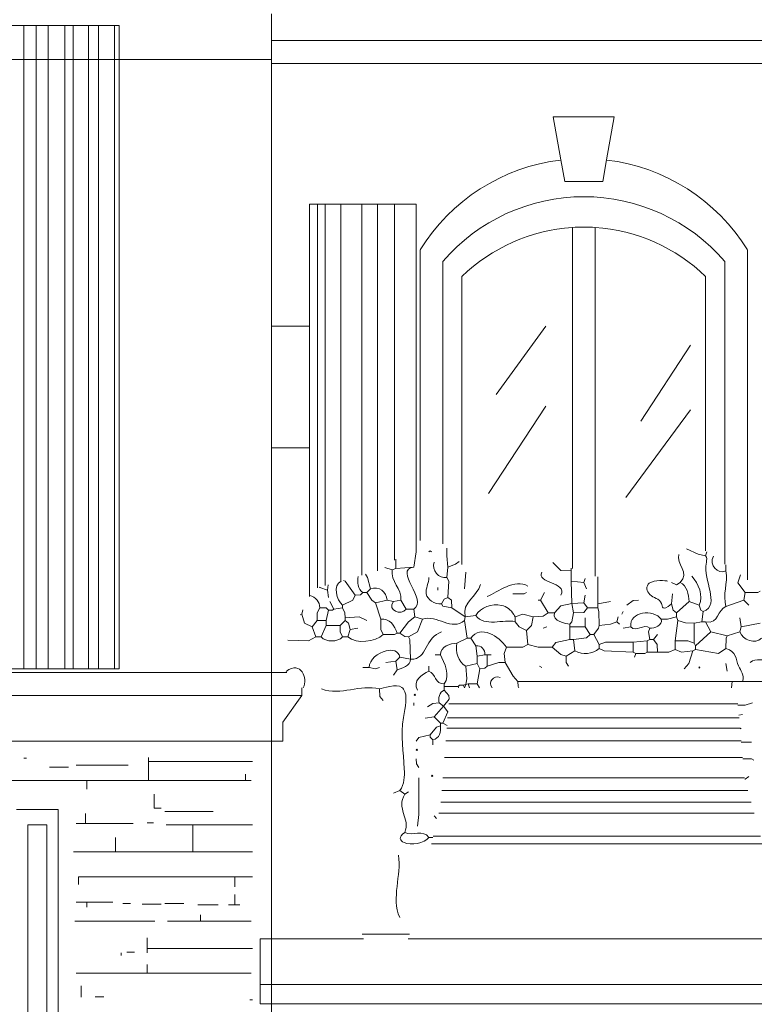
# Model space of a CAD drawing. Header units: millimetres. Extents: x 0 to 19989, y 0 to 8213.
# Tile 24 of 26: x 16492 to 18674, y 2804 to 5730. Entities that reach past the tile are written whole.
import ezdxf

# ---------------------------------------------------------------- set-up
doc = ezdxf.new("R2010")
doc.units = ezdxf.units.MM
for name, color, linetype, lineweight in [('ARCH', 7, 'Continuous', 13), ('GLASS', 7, 'Continuous', 13), ('LOUVERS', 7, 'Continuous', 13), ('MASONRY', 7, 'Continuous', 13), ('PLANTS', 7, 'Continuous', 13), ('WINDOWS', 7, 'Continuous', 13)]:
    doc.layers.add(name, color=color, linetype=linetype, lineweight=lineweight)

msp = doc.modelspace()

# ---------------------------------------------------------------- linework, layer by layer
at = {"layer": 'ARCH', "color": 7, "lineweight": 13}
for p, q in [((17239.8, 5746.6), (17239.8, 5667.4)), ((17239.8, 5667.4), (19468.3, 5667.4)), ((17239.8, 5667.4), (17239.8, 5622.2)), ((17239.8, 5622.2), (17239.8, 5610.9)), ((16442.3, 5610.9), (16504.5, 5610.9)), ((16504.5, 5610.9), (16540.9, 5610.9)), ((16540.9, 5610.9), (16576.7, 5610.9)), ((16576.7, 5610.9), (16625.6, 5610.9)), ((16625.6, 5610.9), (16650.9, 5610.9)), ((16650.9, 5610.9), (16696.2, 5610.9)), ((16696.2, 5610.9), (16725.4, 5610.9)), ((16725.4, 5610.9), (16773.8, 5610.9)), ((16773.8, 5610.9), (16787.3, 5610.9)), ((16787.3, 5610.9), (17239.8, 5610.9)), ((17239.8, 5610.9), (17239.8, 5599.5)), ((17239.8, 5599.5), (17239.8, 4819)), ((19389.1, 5599.5), (17239.8, 5599.5)), ((17239.8, 4819), (17239.8, 4457)), ((17239.8, 4819), (17352.9, 4819)), ((17239.8, 4457), (17239.8, 3789.6)), ((17239.8, 4457), (17352.9, 4457)), ((15998.3, 3789.6), (17239.8, 3789.6)), ((17239.8, 3789.6), (17239.8, 3721.7)), ((17239.8, 3789.6), (17285.1, 3789.6)), ((17239.8, 3721.7), (15938.9, 3721.7)), ((17239.8, 3721.7), (17239.8, 3597.3)), ((17330.3, 3721.7), (17239.8, 3721.7)), ((17273.8, 3642.5), (17330.3, 3721.7)), ((17330.3, 3744.3), (17330.3, 3721.7)), ((17766.3, 3696.1), (18625.1, 3696.1)), ((17273.8, 3586), (17273.8, 3642.5)), ((17763, 3654.6), (18628.8, 3654.6)), ((17760.6, 3624.1), (18631.5, 3624.1)), ((15938.9, 3586), (17239.8, 3586)), ((17239.8, 3597.3), (17239.8, 3586)), ((17239.8, 3586), (17239.8, 2997.7)), ((17239.8, 3586), (17273.8, 3586)), ((17757.6, 3586.8), (18634.8, 3586.8)), ((17753.6, 3536.9), (18639.3, 3536.9)), ((17748.8, 3476.6), (18644.7, 3476.6)), ((17745.8, 3438.5), (18655, 3438.5)), ((17743, 3404.4), (18664.3, 3404.4)), ((16481.9, 3382.4), (16606.3, 3382.4)), ((16606.3, 3382.4), (16606.3, 2533.9)), ((17736.9, 3371.4), (18673.3, 3371.4)), ((16515.8, 3337.1), (16572.4, 3337.1)), ((16515.8, 2590.5), (16515.8, 3337.1)), ((16572.4, 3337.1), (16572.4, 2590.5)), ((18698.2, 3280.5), (17714.8, 3280.5)), ((17720.3, 3303.2), (18692, 3303.2)), ((17205.9, 2997.7), (17239.8, 2997.7)), ((17205.9, 2862), (17205.9, 2997.7)), ((17239.8, 2997.7), (17512.6, 2997.7)), ((17239.8, 2997.7), (17239.8, 2862)), ((17645.8, 2997.7), (19028.8, 2997.7)), ((17205.9, 2805.4), (17205.9, 2862)), ((17205.9, 2862), (17239.8, 2862)), ((17239.8, 2862), (19075.3, 2862)), ((17239.8, 2862), (17239.8, 2805.4)), ((17239.8, 2805.4), (17205.9, 2805.4)), ((17239.8, 2805.4), (17239.8, 2047.5)), ((19094.7, 2805.4), (17239.8, 2805.4))]:
    msp.add_line(p, q, dxfattribs=at)
at = {"layer": 'GLASS', "color": 7, "lineweight": 13}
for p, q in [((17907.2, 4615.4), (18054.3, 4819)), ((18337.1, 4536.2), (18484.2, 4762.4)), ((17884.6, 4321.3), (18054.3, 4581.4)), ((18291.9, 4310), (18484.2, 4570.1))]:
    msp.add_line(p, q, dxfattribs=at)
at = {"layer": 'LOUVERS', "color": 7, "lineweight": 13}
for p, q in [((16442.3, 5712.7), (16504.5, 5712.7)), ((16504.5, 5712.7), (16540.9, 5712.7)), ((16504.5, 5712.7), (16504.5, 5610.9)), ((16540.9, 5712.7), (16576.7, 5712.7)), ((16540.9, 5712.7), (16540.9, 5610.9)), ((16576.7, 5712.7), (16625.6, 5712.7)), ((16576.7, 5712.7), (16576.7, 5610.9)), ((16625.6, 5712.7), (16650.9, 5712.7)), ((16625.6, 5712.7), (16625.6, 5610.9)), ((16650.9, 5712.7), (16696.2, 5712.7)), ((16650.9, 5712.7), (16650.9, 5610.9)), ((16696.2, 5712.7), (16725.4, 5712.7)), ((16696.2, 5712.7), (16696.2, 5610.9)), ((16725.4, 5712.7), (16773.8, 5712.7)), ((16725.4, 5712.7), (16725.4, 5610.9)), ((16773.8, 5712.7), (16787.3, 5712.7)), ((16773.8, 5712.7), (16773.8, 5610.9)), ((16787.3, 5712.7), (16787.3, 5610.9)), ((16504.5, 5610.9), (16504.5, 3800.9)), ((16540.9, 5610.9), (16540.9, 3800.9)), ((16576.7, 5610.9), (16576.7, 3800.9)), ((16625.6, 5610.9), (16625.6, 3800.9)), ((16650.9, 5610.9), (16650.9, 3800.9)), ((16696.2, 5610.9), (16696.2, 3800.9)), ((16725.4, 5610.9), (16725.4, 3800.9)), ((16773.8, 5610.9), (16773.8, 3800.9)), ((16787.3, 5610.9), (16787.3, 3800.9)), ((17352.9, 5181), (17376.1, 5181)), ((17352.9, 4819), (17352.9, 5181)), ((17376.1, 5181), (17399.2, 5181)), ((17376.1, 5181), (17376.1, 4041.7)), ((17399.2, 5181), (17445.5, 5181)), ((17399.2, 5181), (17399.2, 4048.2)), ((17445.5, 5181), (17508.1, 5181)), ((17445.5, 5181), (17445.5, 4061)), ((17508.1, 5181), (17554.8, 5181)), ((17508.1, 5181), (17508.1, 4078.4)), ((17554.8, 5181), (17604.8, 5181)), ((17554.8, 5181), (17554.8, 4091.4)), ((17604.8, 5181), (17669.7, 5181)), ((17604.8, 5181), (17604.8, 4123.5)), ((17669.7, 5181), (17669.7, 4173.3)), ((17352.9, 4457), (17352.9, 4819)), ((17352.9, 4015.8), (17352.9, 4457)), ((16504.5, 3800.9), (16442.3, 3800.9)), ((16540.9, 3800.9), (16504.5, 3800.9)), ((16576.7, 3800.9), (16540.9, 3800.9)), ((16625.6, 3800.9), (16576.7, 3800.9)), ((16650.9, 3800.9), (16625.6, 3800.9)), ((16696.2, 3800.9), (16650.9, 3800.9)), ((16725.4, 3800.9), (16696.2, 3800.9)), ((16773.8, 3800.9), (16725.4, 3800.9)), ((16787.3, 3800.9), (16773.8, 3800.9))]:
    msp.add_line(p, q, dxfattribs=at)
at = {"layer": 'MASONRY', "color": 7, "lineweight": 13}
for p, q in [((16504.5, 3535.1), (16512.1, 3535.1)), ((16659.1, 3514.3), (16813.7, 3514.3)), ((16874.1, 3525.6), (16874.1, 3537)), ((16874.1, 3525.6), (16874.1, 3469.1)), ((17183.3, 3525.6), (16874.1, 3525.6)), ((16636.5, 3508.7), (16579.9, 3508.7)), ((17162.5, 3469.1), (17162.5, 3487.9)), ((16691.2, 3469.1), (16097.3, 3469.1)), ((16691.2, 3469.1), (16691.2, 3442.7)), ((16691.2, 3469.1), (16874.1, 3469.1)), ((17162.5, 3469.1), (16874.1, 3469.1)), ((17162.5, 3469.1), (17179.5, 3469.1)), ((16891.6, 3427.6), (16891.6, 3386.1)), ((16687.4, 3340.9), (16687.4, 3371)), ((16891.6, 3386.1), (16911.8, 3386.1)), ((16923.1, 3376.7), (17066.4, 3376.7)), ((16659.1, 3340.9), (16687.4, 3340.9)), ((16687.4, 3340.9), (16828.8, 3340.9)), ((16889.1, 3342.8), (16870.3, 3342.8)), ((17006, 3337.1), (16926.8, 3337.1)), ((17006, 3337.1), (17006, 3256.2)), ((17006, 3337.1), (17183.3, 3337.1)), ((16776, 3299.4), (16776, 3256.2)), ((16749.6, 3256.2), (16651.6, 3256.2)), ((16776, 3256.2), (16749.6, 3256.2)), ((17006, 3256.2), (16776, 3256.2)), ((17006, 3256.2), (17032.4, 3256.2)), ((17032.4, 3256.2), (17183.3, 3256.2)), ((16715.7, 3182.8), (16666.7, 3182.8)), ((16666.7, 3182.8), (16666.7, 3159.9)), ((16806.2, 3182.8), (16715.7, 3182.8)), ((17130.5, 3182.8), (16806.2, 3182.8)), ((17130.5, 3182.8), (17130.5, 3152.3)), ((17130.5, 3182.8), (17183.3, 3182.8)), ((16691.2, 3107.1), (16659.1, 3107.1)), ((16691.2, 3092), (16691.2, 3107.1)), ((16768.5, 3107.1), (16691.2, 3107.1)), ((16821.3, 3103.3), (16798.6, 3103.3)), ((16923.1, 3103.3), (16979.6, 3103.3)), ((17130.5, 3129.7), (17130.5, 3099.5)), ((16855.2, 3101.4), (16911.8, 3101.4)), ((17021.1, 3099.5), (17081.4, 3099.5)), ((17130.5, 3099.5), (17111.6, 3099.5)), ((17145.5, 3099.5), (17130.5, 3099.5)), ((16892.9, 3050.5), (16655.4, 3050.5)), ((17028.7, 3050.5), (16930.6, 3050.5)), ((17028.7, 3050.5), (17028.7, 3069.4)), ((17028.7, 3050.5), (17179.5, 3050.5)), ((16870.3, 2969.5), (16870.3, 3001.5)), ((16793, 2956.3), (16793, 2948.7)), ((16832.6, 2958.1), (16810, 2958.1)), ((16870.3, 2969.5), (16870.3, 2956.3)), ((17183.3, 2969.5), (16870.3, 2969.5)), ((16870.3, 2922.3), (16870.3, 2895.9)), ((16659.1, 2895.9), (16870.3, 2895.9)), ((17179.5, 2895.9), (16870.3, 2895.9)), ((16674.2, 2858.2), (16674.2, 2824.3)), ((16715.7, 2826.2), (16742.1, 2826.2)), ((17183.3, 2816.7), (17175.7, 2816.7))]:
    msp.add_line(p, q, dxfattribs=at)
at = {"layer": 'PLANTS', "color": 7, "lineweight": 13}
for points in [[(17662.1, 4102.6), (17669.7, 4147.8), (17669.7, 4173.3)], [(17764, 4102.6), (17760.2, 4136.5), (17760.2, 4159.4)], [(18472.8, 4157.2), (18506.8, 4141.3), (18529.4, 4136.5)], [(17609.3, 4126.9), (17609.3, 4098.8)], [(17714.9, 4147.8), (17711.2, 4151.6), (17707.4, 4147.8)], [(18533.3, 4148.2), (18529.4, 4136.5)], [(17598, 4095), (17576.9, 4102)], [(17598, 4095), (17609.3, 4098.8)], [(17662.1, 4102.6), (17609.3, 4098.8)], [(17764, 4102.6), (17760.2, 4072.4)], [(17764, 4102.6), (17786.6, 4111.2), (17797.1, 4119.6)], [(18129.7, 4091.3), (18099.5, 4092.5), (18075, 4117)], [(18129.7, 4091.3), (18129.7, 4100.1)], [(18589.7, 4091.3), (18589.7, 4109.4)], [(17533.9, 4038.5), (17525.3, 4072.4), (17518.7, 4081.4)], [(17760.2, 4072.4), (17766.5, 4061.1), (17764, 4012.1)], [(17813, 4038.5), (17816.7, 4087.5)], [(18129.7, 4091.3), (18129.7, 4061.1)], [(18171.2, 4068.6), (18167.4, 4057.3)], [(18208.9, 3993.2), (18208.9, 4008.3), (18209, 4073.6)], [(18646.3, 4027.1), (18624.9, 4056.5), (18632.5, 4080)], [(17405.7, 4034.7), (17383.3, 4042.4), (17382.6, 4043.6)], [(17405.7, 4034.7), (17407.9, 4050.6)], [(17453.8, 4063.3), (17458.4, 4060.9), (17488.7, 4019.6)], [(17533.9, 4038.5), (17522.6, 4027.1)], [(17733.8, 4042.2), (17733.8, 4034.7)], [(18129.7, 4061.1), (18167.4, 4057.3)], [(18131.6, 3995.1), (18129.7, 4061.1)], [(18175, 4038.5), (18167.4, 4057.3)], [(18454, 4057.3), (18442.7, 4049.9), (18427.6, 4057.3)], [(17405.7, 4034.7), (17409.5, 4012.1)], [(17451, 3989.4), (17481, 4004.7), (17488.7, 4019.6)], [(17511.3, 4027.1), (17503.8, 4020.8), (17488.7, 4019.6)], [(17522.6, 4027.1), (17511.3, 4027.1)], [(17549, 3997), (17537.9, 4004.5), (17522.6, 4027.1)], [(17764, 4012.1), (17752.8, 4007.2), (17745.1, 3993.2)], [(17775.3, 3981.9), (17774.1, 4004.5), (17764, 4012.1)], [(17997.7, 4027.1), (17990.2, 4023.5), (17956.3, 4023.4)], [(18039.2, 4004.5), (18050.5, 4027.1)], [(18171.2, 4019.6), (18167.4, 3997)], [(18427.6, 3993.2), (18431.4, 4023.4)], [(18642.5, 4004.5), (18646.3, 4027.1)], [(18691.6, 4030.9), (18684, 4027.3), (18646.3, 4027.1)], [(17375.6, 3944.2), (17375.7, 3966.8), (17383.1, 3981.9)], [(17409.5, 3974.4), (17402, 3981.7), (17383.1, 3981.9)], [(17413.3, 4000.8), (17424.6, 3978.1)], [(17451, 3981.9), (17424.6, 3978.1)], [(17451, 3981.9), (17451, 3989.4)], [(17451, 3981.9), (17457.5, 3966.8), (17458.5, 3951.7)], [(17549, 3997), (17583, 4004.5)], [(17549, 3997), (17564.1, 3948)], [(17601.8, 4000.8), (17583, 4004.5)], [(17624.4, 4004.5), (17601.8, 4000.8)], [(17624.4, 4004.5), (17639.5, 3978.1)], [(17775.3, 3981.9), (17749, 3986.9), (17745.1, 3993.2)], [(17814.9, 3955.5), (17775.3, 3981.9)], [(18031.7, 4004.5), (18039.2, 4004.5)], [(18061.8, 3966.8), (18039.2, 4004.5)], [(18131.6, 3995.1), (18099.5, 3988.2), (18080.7, 3966.8)], [(18131.6, 3995.1), (18167.4, 3997)], [(18131.6, 3995.1), (18137.3, 3966.8)], [(18137.3, 3966.8), (18167.3, 3968), (18178.7, 3981.9)], [(18167.4, 3997), (18178.7, 3981.9)], [(18208.9, 3981.9), (18178.7, 3981.9)], [(18208.9, 3993.2), (18246.6, 4000.8)], [(18208.9, 3993.2), (18208.9, 3981.9)], [(18212.7, 3929.1), (18212.5, 3970.6), (18208.9, 3981.9)], [(18329.6, 4004.5), (18314.5, 4003.5), (18295.6, 3989.4)], [(18427.6, 3993.2), (18432.6, 3974.4), (18442.7, 3966.8)], [(18480.4, 4000.8), (18442.7, 3966.8)], [(18480.4, 4000.8), (18510.6, 3989.4)], [(18510.6, 3989.4), (18515.5, 3974.5), (18521.9, 3970.6)], [(18642.5, 4004.5), (18589.7, 3985.7)], [(18642.5, 4004.5), (18657.6, 3989.4)], [(17325.3, 3960.5), (17330.3, 3963)], [(17332.8, 3975.6), (17330.3, 3963)], [(17360.5, 3925.3), (17338, 3936.7), (17330.3, 3963)], [(17409.5, 3974.4), (17402, 3944.2)], [(17409.5, 3974.4), (17420.8, 3974.4), (17424.6, 3978.1)], [(17522.6, 3944.2), (17500, 3955.4), (17458.5, 3951.7)], [(17458.5, 3944.2), (17458.5, 3951.7)], [(17665.9, 3955.5), (17647.2, 3940.4), (17620.7, 3906.5)], [(17662.1, 3978.1), (17639.5, 3978.1)], [(17662.1, 3978.1), (17665.9, 3955.5)], [(17665.9, 3955.5), (17688.5, 3948)], [(17814.9, 3955.5), (17813, 3944.2)], [(17814.9, 3955.5), (17846.9, 3959.3)], [(18016.6, 3955.5), (17986.4, 3963), (17963.8, 3955.5)], [(17963.8, 3940.4), (17963.8, 3955.5)], [(18016.6, 3955.5), (18011.6, 3929.1), (17997.7, 3914)], [(18016.6, 3955.5), (18046.8, 3956.6), (18061.8, 3966.8)], [(18061.8, 3966.8), (18080.7, 3966.8)], [(18137.3, 3966.8), (18132.3, 3940.4), (18125.9, 3932.9)], [(18171.2, 3951.7), (18171.2, 3925.3)], [(18269.2, 3955.5), (18265.5, 3940.4)], [(18284.3, 3970.6), (18280.5, 3963)], [(18442.7, 3955.5), (18416.3, 3948.1), (18397.4, 3948)], [(18442.7, 3955.5), (18442.7, 3966.8)], [(18446.5, 3944.2), (18442.7, 3955.5)], [(18518.1, 3940.4), (18521.9, 3970.6)], [(18631.2, 3951.7), (18635, 3925.3)], [(17375.6, 3944.2), (17360.5, 3925.3)], [(17371.8, 3895.2), (17360.5, 3925.3)], [(17375.6, 3944.2), (17402, 3944.2)], [(17386.9, 3895.2), (17402, 3929.1)], [(17402, 3929.1), (17402, 3944.2)], [(17402, 3929.1), (17443.4, 3929.1)], [(17458.5, 3944.2), (17443.4, 3929.1)], [(17451, 3895.2), (17443.6, 3910.3), (17443.4, 3929.1)], [(17458.5, 3944.2), (17468.6, 3936.6), (17473.6, 3917.8)], [(17496.2, 3921.6), (17473.6, 3917.8)], [(17571.6, 3902.7), (17564.3, 3917.8), (17564.1, 3948)], [(17647.1, 3895.2), (17673.3, 3910.4), (17688.5, 3948)], [(17820.5, 3891.4), (17813, 3944.2)], [(17963.8, 3940.4), (17975.1, 3925.5), (17997.7, 3914)], [(18046.8, 3921.6), (18058.1, 3925.3)], [(18125.9, 3925.3), (18125.9, 3932.9)], [(18171.2, 3925.3), (18125.9, 3925.3)], [(18125.9, 3887.6), (18125.9, 3925.3)], [(18186.3, 3902.7), (18171.2, 3925.3)], [(18212.7, 3929.1), (18211.5, 3921.6), (18197.6, 3902.7)], [(18212.7, 3929.1), (18246.6, 3933), (18265.5, 3940.4)], [(18273, 3932.9), (18265.5, 3940.4)], [(18306.9, 3925.3), (18284.3, 3921.6)], [(18363.5, 3921.6), (18359.7, 3910.3), (18363.5, 3887.6)], [(18446.5, 3944.2), (18438.9, 3883.9)], [(18446.5, 3944.2), (18469.1, 3936.8), (18495.5, 3936.7)], [(18518.1, 3940.4), (18495.5, 3936.7)], [(18495.5, 3876.3), (18495.5, 3936.7)], [(18529.4, 3940.4), (18518.1, 3940.4)], [(18529.4, 3940.4), (18544.5, 3910.3)], [(18635, 3925.3), (18631.2, 3910.3)], [(18691.6, 3936.7), (18635, 3925.3)], [(17371.8, 3895.2), (17349.2, 3884), (17288, 3886)], [(17371.8, 3895.2), (17386.9, 3895.2)], [(17451, 3895.2), (17466.1, 3895.2)], [(17466.1, 3895.2), (17473.6, 3917.8)], [(17613.1, 3906.5), (17605.6, 3902.9), (17571.6, 3902.7)], [(17613.1, 3906.5), (17620.7, 3906.5)], [(17647.1, 3895.2), (17635.7, 3896.2), (17620.7, 3906.5)], [(17647.1, 3895.2), (17650.7, 3887.6), (17652.7, 3829.2)], [(17997.7, 3914), (18001.5, 3872.5)], [(18137.3, 3887.6), (18175, 3892.6), (18186.3, 3902.7)], [(18197.6, 3902.7), (18186.3, 3902.7)], [(18197.6, 3902.7), (18212.7, 3872.5)], [(18386.1, 3902.7), (18374.8, 3887.6)], [(18544.5, 3910.3), (18499.2, 3868.8)], [(18593.5, 3898.9), (18544.5, 3910.3)], [(18593.5, 3898.9), (18589.9, 3891.4), (18589.7, 3861.2)], [(18593.5, 3898.9), (18631.2, 3910.3)], [(17820.5, 3891.4), (17790.3, 3876.3)], [(17831.8, 3891.4), (17820.5, 3891.4)], [(17846.9, 3868.8), (17831.8, 3891.4)], [(17846.9, 3868.8), (17850.7, 3838.6)], [(17937.4, 3865), (17931.1, 3846.2), (17933.6, 3819.8)], [(17937.4, 3865), (17986.4, 3865.2), (18001.5, 3872.5)], [(18001.5, 3872.5), (18031.7, 3865.2), (18073.2, 3865)], [(18125.9, 3887.6), (18084.5, 3878.9), (18073.2, 3865)], [(18114.6, 3838.6), (18099.5, 3843.4), (18073.2, 3865)], [(18137.3, 3887.6), (18125.9, 3887.6)], [(18137.3, 3887.6), (18141, 3853.7)], [(18314.5, 3880.1), (18231.5, 3879.9), (18212.7, 3872.5)], [(18212.7, 3861.2), (18212.7, 3872.5)], [(18314.5, 3880.1), (18356, 3883.9)], [(18314.5, 3849.9), (18314.5, 3880.1)], [(18363.5, 3887.6), (18356, 3883.9)], [(18356, 3849.9), (18356, 3883.9)], [(18374.8, 3887.6), (18363.5, 3887.6)], [(18374.8, 3887.6), (18385.1, 3872.5), (18386.1, 3849.9)], [(18438.9, 3883.9), (18476.6, 3883.7), (18495.5, 3876.3)], [(18438.9, 3883.9), (18438.9, 3857.5)], [(18499.2, 3868.8), (18495.5, 3876.3)], [(18499.2, 3857.5), (18499.2, 3868.8)], [(17609.3, 3823.5), (17620.7, 3834.8)], [(17652.7, 3829.2), (17620.7, 3834.8)], [(17726.2, 3842.4), (17741.3, 3842.4)], [(17850.7, 3838.6), (17873.3, 3842.4)], [(17850.7, 3816), (17850.7, 3838.6)], [(17880.8, 3842.4), (17873.3, 3842.4)], [(17892.2, 3842.4), (17880.8, 3842.4)], [(17880.8, 3842.4), (17880.8, 3808.4)], [(18141, 3853.7), (18114.6, 3838.6)], [(18122.2, 3808.4), (18114.8, 3819.8), (18114.6, 3838.6)], [(18314.5, 3849.9), (18227.8, 3853.8), (18212.7, 3861.2)], [(18314.5, 3849.9), (18322, 3846.2)], [(18318.3, 3834.8), (18322, 3846.2)], [(18322, 3846.2), (18348.4, 3846.3), (18356, 3849.9)], [(18386.1, 3849.9), (18356, 3849.9)], [(18438.9, 3857.5), (18420.1, 3850.1), (18386.1, 3849.9)], [(18491.7, 3853.7), (18457.8, 3850.1), (18438.9, 3857.5)], [(18491.7, 3853.7), (18479.2, 3816), (18465.3, 3800.9)], [(18491.7, 3853.7), (18499.2, 3857.5)], [(18499.2, 3857.5), (18567.1, 3846.3), (18589.7, 3861.2)], [(17511.3, 3804.7), (17530.2, 3804.7)], [(17560.3, 3804.7), (17549, 3800.9), (17530.2, 3804.7)], [(17609.3, 3823.5), (17579.2, 3819.8)], [(17609.3, 3823.5), (17613.1, 3797.1)], [(17707.4, 3808.4), (17707.4, 3793.4)], [(17816.7, 3808.4), (17850.7, 3816)], [(17816.7, 3753.8), (17820.2, 3770.7), (17816.7, 3808.4)], [(17850.7, 3816), (17858.2, 3800.9)], [(17880.8, 3808.4), (17873.3, 3802.1), (17858.2, 3800.9)], [(17933.6, 3819.8), (17914.8, 3819.6), (17880.8, 3808.4)], [(17971.3, 3763.2), (17957.5, 3778.3), (17933.6, 3819.8)], [(18035.4, 3808.4), (18043, 3804.7)], [(18593.5, 3793.4), (18589.7, 3816)], [(17613.1, 3797.1), (17601.8, 3782.1)], [(17850.7, 3755.7), (17858.2, 3800.9)], [(17752.6, 3748.1), (17752.6, 3755.7)], [(17752.6, 3748.1), (17794.1, 3748.1)], [(17752.6, 3748.1), (17752.6, 3736.8)], [(17809.2, 3751.9), (17797.9, 3751.9), (17794.1, 3748.1)], [(17794.1, 3748.1), (17795.4, 3744.3)], [(17816.7, 3753.8), (17809.2, 3751.9)], [(17813, 3744.3), (17809.2, 3751.9)], [(17816.7, 3753.8), (17813, 3744.3)], [(17824.3, 3755.7), (17816.7, 3753.8)], [(17824.3, 3755.7), (17850.7, 3755.7)], [(17824.3, 3755.7), (17828.1, 3744.3)], [(17857.7, 3744.3), (17850.7, 3755.7)], [(17971.3, 3763.2), (17972.4, 3748.1), (17974.1, 3744.3)], [(18606.2, 3744.3), (18608.6, 3763.2)], [(18638.8, 3763.2), (18631.2, 3763.2), (18608.6, 3763.2)], [(17560.3, 3740.6), (17561.5, 3717.9), (17571.6, 3706.6)], [(17767.5, 3711.1), (17766.5, 3721.7), (17752.6, 3736.8)], [(17662.1, 3699.1), (17662.1, 3691.6)], [(17737.6, 3699.1), (17718.7, 3697.9), (17703.6, 3687.8)], [(17750.8, 3689.7), (17722.5, 3657.6)], [(17750.8, 3689.7), (17737.6, 3699.1)], [(17750.8, 3689.7), (17767.4, 3710.3)], [(17750.8, 3689.7), (17764, 3672.7)], [(18668.9, 3699.1), (18646.3, 3692.8), (18625.4, 3692.1)], [(17696.1, 3653.8), (17722.5, 3657.6)], [(17722.5, 3657.6), (17741.3, 3638.8)], [(17748.9, 3638.8), (17764, 3672.7)], [(18638.8, 3665.2), (18628, 3663.1)], [(17741.3, 3631.2), (17730, 3627.3), (17711.2, 3604.8)], [(17748.9, 3638.8), (17741.3, 3638.8)], [(17741.3, 3631.2), (17741.3, 3638.8)], [(17748.9, 3638.8), (17761.2, 3632)], [(17669.7, 3586), (17677.2, 3596.1), (17711.2, 3604.8)], [(17718.7, 3589.7), (17711.2, 3597.3), (17711.2, 3604.8)], [(18635, 3623.7), (18631.7, 3622.1)], [(17718.7, 3589.7), (17718.7, 3574.7)], [(18665.2, 3582.2), (18635.3, 3582.2)], [(17669.7, 3533.2), (17670.7, 3518.1), (17677.2, 3506.8)], [(18672.7, 3529.4), (18665.2, 3533), (18639.7, 3533.2)], [(17673.5, 3333.3), (17677.2, 3367.3), (17677.2, 3476.6)], [(18645.5, 3473), (18646.3, 3473), (18657.6, 3480.4)], [(17601.8, 3431.4), (17620.7, 3438.9)], [(17635.7, 3427.6), (17620.7, 3438.9)], [(17635.7, 3427.6), (17647.1, 3435.1)], [(17722.5, 3363.5), (17730, 3356)], [(17719.4, 3299.4), (17707.4, 3299.4)], [(17509, 3012.2), (17649.3, 3011.9)]]:
    msp.add_lwpolyline(points, dxfattribs=at)
for points in [[(18508.7, 3804.7), (18510.6, 3806.6), (18512.4, 3804.7), (18510.6, 3802.8)], [(17664, 3723.6), (17665.9, 3725.5), (17667.8, 3723.6), (17665.9, 3721.7)], [(17669.7, 3559.6), (17671.6, 3561.5), (17673.5, 3559.6), (17671.6, 3557.7)], [(17714.9, 3482.3), (17716.8, 3484.2), (17718.7, 3482.3), (17716.8, 3480.4)]]:
    msp.add_lwpolyline(points, close=True, dxfattribs=at)
for points in [[(18454, 4057.3), (18483.4, 4084.2), (18441.1, 4113.9), (18450.2, 4140.3)], [(18589.7, 4091.3), (18565.1, 4080.2), (18538.3, 4109.2), (18552.4, 4135)], [(17662.1, 3978.1), (17707.1, 4002.8), (17600.6, 4096.3), (17662.1, 4102.6)], [(17722.5, 4117.6), (17714.7, 4093.9), (17736.8, 4067.6), (17760.2, 4072.4)], [(17511.3, 4027.1), (17494.6, 4037.6), (17495.2, 4058.7), (17497.1, 4075.4)], [(17598, 4095), (17593.3, 4060.5), (17627, 4038.4), (17624.4, 4004.5)], [(18001.5, 4046), (17961.6, 4070.4), (17912, 4027.8), (17880.8, 4015.8)], [(18043, 4087.5), (18024.4, 4055.2), (18119.3, 4059.3), (18099.5, 4019.6)], [(18487.9, 4076.2), (18508.5, 4054), (18523.4, 4018), (18510.6, 3989.4)], [(18589.7, 4091.3), (18596.3, 4055.4), (18579.1, 4021.1), (18589.7, 3985.7)], [(17446.7, 4061.4), (17420.9, 4048.5), (17433.2, 4004.7), (17451, 3989.4)], [(17533.9, 4038.5), (17558.9, 4047.9), (17582, 4027.9), (17583, 4004.5)], [(17860.8, 4051.1), (17851, 4015.1), (17805, 3999.5), (17814.9, 3955.5)], [(18480.4, 4000.8), (18479.3, 4021.2), (18473.9, 4048), (18454, 4057.3)], [(17354.1, 4018.1), (17370, 4013.7), (17384.2, 3999.6), (17383.1, 3981.9)], [(17639.5, 3978.1), (17624.7, 3958), (17582.1, 3973.8), (17601.8, 4000.8)], [(18529.4, 3940.4), (18570, 3932.2), (18563.8, 3977.2), (18589.7, 3985.7)], [(17613.1, 3906.5), (17606, 3926.9), (17590.3, 3952.9), (17564.1, 3948)], [(17688.5, 3948), (17730.7, 3962.4), (17775.5, 3910.9), (17813, 3944.2)], [(17963.8, 3940.4), (17929.5, 3949.5), (17871.9, 3923.1), (17846.9, 3959.3)], [(18080.7, 3966.8), (18071.5, 3941.3), (18115.1, 3935.3), (18125.9, 3932.9)], [(18306.9, 3925.3), (18301.4, 3971.9), (18375.8, 3978.5), (18397.4, 3948)], [(17937.4, 3865), (17916.2, 3897.7), (17860.8, 3932.6), (17831.8, 3891.4)], [(18306.9, 3925.3), (18323.2, 3906.8), (18344.7, 3936.5), (18363.5, 3921.6)], [(18363.5, 3921.6), (18376.8, 3919.8), (18401.9, 3929.9), (18397.4, 3948)], [(17386.9, 3895.2), (17402.5, 3879.5), (17435.5, 3879.2), (17451, 3895.2)], [(17466.1, 3895.2), (17494, 3873.8), (17548, 3879.8), (17571.6, 3902.7)], [(18695.3, 3891.4), (18676.9, 3871.5), (18639.2, 3886.9), (18631.2, 3910.3)], [(17741.3, 3842.4), (17742.1, 3866), (17770.4, 3877.5), (17790.3, 3876.3)], [(17816.7, 3808.4), (17793.7, 3820.8), (17784.8, 3852), (17790.3, 3876.3)], [(17846.9, 3868.8), (17861.3, 3871.6), (17876.1, 3856.7), (17873.3, 3842.4)], [(17752.6, 3755.7), (17772.9, 3781.3), (17752.9, 3818.2), (17741.3, 3842.4)], [(18212.7, 3861.2), (18194.1, 3843.2), (18163.6, 3841.8), (18141, 3853.7)], [(18721.7, 3834.8), (18703.7, 3820.9), (18679.3, 3833.9), (18661.4, 3819.8)], [(17334.1, 3744.3), (17348.6, 3771.4), (17327.6, 3826.3), (17283.4, 3792.9)], [(17652.7, 3829.2), (17653.2, 3809.5), (17626.1, 3802.1), (17613.1, 3797.1)], [(17673.5, 3736.8), (17657.6, 3764.1), (17686, 3784.8), (17707.4, 3793.4)], [(17752.6, 3755.7), (17724.6, 3753.5), (17728.3, 3787.3), (17707.4, 3793.4)], [(17894.9, 3744.3), (17881, 3761.3), (17900.9, 3783.2), (17918.6, 3774.5)], [(17560.3, 3740.6), (17503.1, 3756), (17446.5, 3719.1), (17388.5, 3740.6)], [(17971.3, 3763.2), (18183.8, 3763.2), (18396.2, 3763.2), (18608.6, 3763.2)], [(18638.8, 3763.2), (18666.4, 3763.2), (18694.1, 3763.2), (18721.7, 3763.2)], [(17737.6, 3699.1), (17735.1, 3711.2), (17737.3, 3733), (17752.6, 3736.8)], [(17718.7, 3589.7), (17738.9, 3592.7), (17744.8, 3614.8), (17741.3, 3631.2)], [(17635.7, 3314.5), (17653.2, 3354.9), (17608.8, 3386.7), (17635.7, 3427.6)], [(17635.7, 3314.5), (17658.7, 3301.9), (17690.1, 3324.6), (17707.4, 3299.4)], [(17616.9, 3246.6), (17626.4, 3186.7), (17594.7, 3120.3), (17620.7, 3061.8)]]:
    msp.add_open_spline(points, degree=3, dxfattribs=at)
for points, knots in [([(18521.9, 3970.6), (18549.6, 3981.1), (18544.5, 4039.6), (18524.5, 4091.7), (18534.3, 4131), (18529.4, 4136.5)], [0, 0, 0, 0, 0.393772, 0.89211, 1, 1, 1, 1]), ([(17707.4, 4072.4), (17707.8, 4056.1), (17683.7, 4017.5), (17724.1, 3992.2), (17745.1, 3993.2)], [0, 0, 0, 0, 0.461773, 1, 1, 1, 1]), ([(18416.3, 4061.1), (18413.4, 4062.9), (18347.4, 4067.9), (18356.6, 4013.3), (18405.5, 4008.1), (18399.2, 3969.3), (18427.6, 3993.2)], [0, 0, 0, 0, 0.316499, 0.563878, 0.821081, 1, 1, 1, 1]), ([(17846.9, 3959.3), (17859.9, 3983.2), (17916, 4002.2), (17952.9, 3974.6), (17961.8, 3957), (17963.8, 3955.5)], [0, 0, 0, 0, 0.602924, 0.946626, 1, 1, 1, 1]), ([(17745.1, 3910.3), (17721.7, 3902.7), (17698.4, 3864.8), (17680.2, 3827.9), (17652.7, 3829.2)], [0, 0, 0, 0, 0.51876, 1, 1, 1, 1]), ([(17530.2, 3804.7), (17530.1, 3828.2), (17574, 3863), (17616.9, 3855.2), (17620.7, 3834.8)], [0, 0, 0, 0, 0.578353, 1, 1, 1, 1]), ([(18638.8, 3763.2), (18645.6, 3782), (18617.1, 3811.1), (18620.5, 3852.8), (18589.7, 3861.2)], [0, 0, 0, 0, 0.42905, 1, 1, 1, 1]), ([(17560.3, 3740.6), (17570.4, 3742.2), (17615.6, 3759.7), (17646.8, 3722.8), (17617.9, 3624.5), (17635.4, 3534.7), (17635.2, 3457.6), (17620.7, 3438.9)], [0, 0, 0, 0, 0.179078, 0.198431, 0.417031, 0.824775, 1, 1, 1, 1]), ([(17635.7, 3314.5), (17615.2, 3300.3), (17632.1, 3271.5), (17693.9, 3281.2), (17707.4, 3299.4)], [0, 0, 0, 0, 0.365583, 1, 1, 1, 1])]:
    msp.add_open_spline(points, degree=3, knots=knots, dxfattribs=at)
at = {"layer": 'WINDOWS', "color": 7, "lineweight": 13}
for p, q in [((18076.9, 5441.2), (18257.9, 5441.2)), ((18099.6, 5312.7), (18076.9, 5441.2)), ((18257.9, 5441.2), (18235.2, 5312.7)), ((18110.9, 5248.9), (18099.6, 5312.7)), ((18235.2, 5312.7), (18224, 5248.9)), ((18224, 5248.9), (18110.9, 5248.9)), ((18133.5, 5112), (18133.5, 4098.8)), ((18201.4, 5112), (18201.4, 4076.2)), ((17681, 5045.2), (17681, 4182)), ((18653.8, 5045.2), (18653.8, 4065.3)), ((17748.9, 5011.3), (17748.9, 4171.6)), ((18586, 5011.3), (18586, 4112)), ((17805.4, 4966.1), (17805.4, 4110.7)), ((18529.4, 4966.1), (18529.4, 4150.9))]:
    msp.add_line(p, q, dxfattribs=at)
for centre, radius, start, end in [((18167.4, 4745.2), 571.5, 96.8159, 148.3352), ((18167.4, 4745.2), 571.5, 31.6648, 83.1841), ((18167.4, 4652), 551.6, 40.6463, 139.3537), ((18167.4, 4594.1), 519.1, 93.7488, 134.2189), ((18167.4, 4594.1), 519.1, 86.2512, 93.7488), ((18167.4, 4594.1), 519.1, 45.7811, 86.2512)]:
    msp.add_arc(centre, radius, start, end, dxfattribs=at)

doc.saveas('drawing.dxf')
